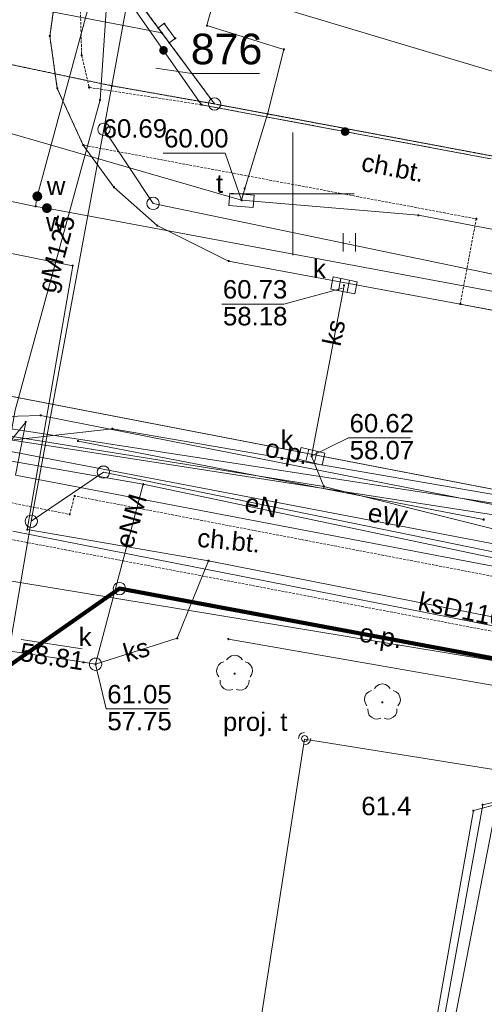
# Paper-space layout 'A-01 PLAN SYTUACYJNY' of a CAD drawing. Header units: millimetres. Extents: x 0 to 900, y 0 to 750.
# Tile 26 of 105: x 173 to 211, y 627 to 707. Entities that reach past the tile are written whole.
import ezdxf
from ezdxf.xclip import XClip

# ---------------------------------------------------------------- set-up
doc = ezdxf.new("R2010")
doc.units = ezdxf.units.MM
doc.header["$MEASUREMENT"] = 0
doc.header["$XCLIPFRAME"] = 0
for name, pattern in [('KROPK2', [1000, 50, -950]), ('PRZER1-1', [1, 0.5, -0.5]), ('PRZER2-1', [1.5, 1, -0.5]), ('PRZER3-1', [4000, 3000, -1000]), ('PRZER4-1', [5000, 4000, -1000])]:
    doc.linetypes.add(name, pattern=pattern)
doc.layers.add('0_Nr_pióra__60', color=7, linetype='Continuous', lineweight=100, true_color=0xcbfe00)
doc.layers.add('A_mapa_Nr_pióra__2', color=8, linetype='Continuous', lineweight=13)
doc.layers.add('A_podrys', color=7, linetype='Continuous')
doc.styles.add('STYL_AUTOMATYCZNY_1', font='arial.ttf')

# ---------------------------------------------------------------- blocks, each defined once
blk = doc.blocks.new('Rysunek_3_3', base_point=(-1239.757, 488.381))
at = {"layer": 'A_mapa_Nr_pióra__2', "linetype": 'Continuous', "lineweight": 13}
for points in [[(184.702, 704.062), (184.764, 703.994), (184.841, 703.945), (184.928, 703.917), (185.019, 703.913), (185.108, 703.933), (185.189, 703.975), (185.257, 704.037), (185.306, 704.114), (185.334, 704.201), (185.338, 704.292), (185.318, 704.381), (185.276, 704.462), (185.215, 704.53), (185.138, 704.579), (185.05, 704.607), (184.959, 704.611), (184.87, 704.591), (184.789, 704.549), (184.721, 704.487), (184.672, 704.41), (184.645, 704.323), (184.64, 704.232), (184.66, 704.143)], [(184.702, 704.062), (184.764, 703.994), (184.841, 703.945), (184.928, 703.917), (185.019, 703.913), (185.108, 703.933), (185.189, 703.975), (185.257, 704.037), (185.306, 704.114), (185.334, 704.201), (185.338, 704.292), (185.318, 704.381), (185.276, 704.462), (185.215, 704.53), (185.138, 704.579), (185.05, 704.607), (184.959, 704.611), (184.87, 704.591), (184.789, 704.549), (184.721, 704.487), (184.672, 704.41), (184.645, 704.323), (184.64, 704.232), (184.66, 704.143)], [(180.784, 701.288), (180.812, 701.293), (180.837, 701.305), (180.857, 701.325), (180.87, 701.35), (180.874, 701.378), (180.87, 701.406), (180.857, 701.431), (180.837, 701.451), (180.812, 701.464), (180.784, 701.468), (180.756, 701.464), (180.731, 701.451), (180.711, 701.431), (180.698, 701.406), (180.694, 701.378), (180.698, 701.35), (180.711, 701.325), (180.731, 701.305), (180.756, 701.293)], [(199.699, 697.305), (199.79, 697.3), (199.879, 697.319), (199.961, 697.361), (200.029, 697.422), (200.079, 697.498), (200.107, 697.585), (200.112, 697.676), (200.093, 697.766), (200.052, 697.847), (199.991, 697.915), (199.914, 697.965), (199.827, 697.993), (199.736, 697.998), (199.647, 697.98), (199.565, 697.938), (199.497, 697.877), (199.447, 697.801), (199.419, 697.714), (199.414, 697.623), (199.433, 697.533), (199.474, 697.452), (199.535, 697.384), (199.612, 697.334)], [(199.699, 697.305), (199.79, 697.3), (199.879, 697.319), (199.961, 697.361), (200.029, 697.422), (200.079, 697.498), (200.107, 697.585), (200.112, 697.676), (200.093, 697.766), (200.052, 697.847), (199.991, 697.915), (199.914, 697.965), (199.827, 697.993), (199.736, 697.998), (199.647, 697.98), (199.565, 697.938), (199.497, 697.877), (199.447, 697.801), (199.419, 697.714), (199.414, 697.623), (199.433, 697.533), (199.474, 697.452), (199.535, 697.384), (199.612, 697.334)], [(178.366, 696.549), (178.369, 696.526), (178.378, 696.504), (178.392, 696.486), (178.411, 696.471), (178.432, 696.462), (178.456, 696.459), (178.479, 696.462), (178.501, 696.471), (178.519, 696.486), (178.534, 696.504), (178.543, 696.526), (178.546, 696.549), (178.543, 696.572), (178.534, 696.594), (178.519, 696.613), (178.501, 696.627), (178.479, 696.636), (178.456, 696.639), (178.432, 696.636), (178.411, 696.627), (178.392, 696.613), (178.378, 696.594), (178.369, 696.572)], [(175.105, 692.264), (175.12, 692.367), (175.109, 692.471), (175.071, 692.568), (175.01, 692.652), (174.928, 692.718), (174.833, 692.76), (174.729, 692.776), (174.626, 692.764), (174.528, 692.727), (174.444, 692.665), (174.379, 692.583), (174.337, 692.488), (174.321, 692.385), (174.332, 692.281), (174.37, 692.184), (174.432, 692.099), (174.513, 692.034), (174.609, 691.992), (174.712, 691.976), (174.816, 691.987), (174.913, 692.025), (174.997, 692.087), (175.062, 692.168)], [(191.247, 692.055), (191.25, 692.031), (191.259, 692.01), (191.274, 691.991), (191.292, 691.977), (191.314, 691.968), (191.337, 691.965), (191.361, 691.968), (191.382, 691.977), (191.401, 691.991), (191.415, 692.01), (191.424, 692.031), (191.427, 692.055), (191.424, 692.078), (191.415, 692.1), (191.401, 692.118), (191.382, 692.133), (191.361, 692.142), (191.337, 692.145), (191.314, 692.142), (191.292, 692.133), (191.274, 692.118), (191.259, 692.1), (191.25, 692.078)], [(175.357, 691.043), (175.458, 691.018), (175.562, 691.021), (175.663, 691.05), (175.752, 691.105), (175.824, 691.18), (175.874, 691.272), (175.898, 691.373), (175.896, 691.478), (175.866, 691.578), (175.812, 691.667), (175.736, 691.739), (175.644, 691.789), (175.543, 691.814), (175.439, 691.811), (175.338, 691.782), (175.249, 691.727), (175.177, 691.652), (175.127, 691.56), (175.103, 691.458), (175.105, 691.354), (175.135, 691.254), (175.189, 691.165), (175.265, 691.093)], [(199.582, 685.125), (199.585, 685.102), (199.594, 685.08), (199.608, 685.062), (199.627, 685.047), (199.649, 685.038), (199.672, 685.035), (199.695, 685.038), (199.717, 685.047), (199.736, 685.062), (199.75, 685.08), (199.759, 685.102), (199.762, 685.125), (199.759, 685.149), (199.75, 685.17), (199.736, 685.189), (199.717, 685.203), (199.695, 685.212), (199.672, 685.215), (199.649, 685.212), (199.627, 685.203), (199.608, 685.189), (199.594, 685.17), (199.585, 685.149)], [(196.944, 671.213), (196.948, 671.19), (196.957, 671.168), (196.971, 671.15), (196.989, 671.135), (197.011, 671.126), (197.034, 671.123), (197.058, 671.126), (197.079, 671.135), (197.098, 671.15), (197.112, 671.168), (197.121, 671.19), (197.124, 671.213), (197.121, 671.237), (197.112, 671.258), (197.098, 671.277), (197.079, 671.291), (197.058, 671.3), (197.034, 671.303), (197.011, 671.3), (196.989, 671.291), (196.971, 671.277), (196.957, 671.258), (196.948, 671.237)], [(178.384, 654.426), (178.387, 654.402), (178.396, 654.381), (178.41, 654.362), (178.429, 654.348), (178.45, 654.339), (178.474, 654.336), (178.497, 654.339), (178.519, 654.348), (178.537, 654.362), (178.552, 654.381), (178.561, 654.402), (178.564, 654.426), (178.561, 654.449), (178.552, 654.471), (178.537, 654.489), (178.519, 654.504), (178.497, 654.513), (178.474, 654.516), (178.45, 654.513), (178.429, 654.504), (178.41, 654.489), (178.396, 654.471), (178.387, 654.449)], [(179.372, 654.276), (179.375, 654.253), (179.384, 654.231), (179.399, 654.213), (179.417, 654.198), (179.439, 654.189), (179.462, 654.186), (179.486, 654.189), (179.507, 654.198), (179.526, 654.213), (179.54, 654.231), (179.549, 654.253), (179.552, 654.276), (179.549, 654.3), (179.54, 654.321), (179.526, 654.34), (179.507, 654.354), (179.486, 654.363), (179.462, 654.366), (179.439, 654.363), (179.417, 654.354), (179.399, 654.34), (179.384, 654.321), (179.375, 654.3)], [(190.772, 653.42), (190.8, 653.424), (190.825, 653.437), (190.845, 653.457), (190.857, 653.482), (190.862, 653.51), (190.857, 653.537), (190.845, 653.562), (190.825, 653.582), (190.8, 653.595), (190.772, 653.6), (190.744, 653.595), (190.719, 653.582), (190.699, 653.562), (190.686, 653.537), (190.682, 653.51), (190.686, 653.482), (190.699, 653.457), (190.719, 653.437), (190.744, 653.424)], [(202.793, 651.079), (202.821, 651.083), (202.846, 651.096), (202.866, 651.116), (202.878, 651.141), (202.883, 651.169), (202.878, 651.196), (202.866, 651.222), (202.846, 651.241), (202.821, 651.254), (202.793, 651.259), (202.765, 651.254), (202.74, 651.241), (202.72, 651.222), (202.707, 651.196), (202.703, 651.169), (202.707, 651.141), (202.72, 651.116), (202.74, 651.096), (202.765, 651.083)], [(210.107, 642.355), (210.11, 642.332), (210.119, 642.31), (210.134, 642.292), (210.152, 642.278), (210.174, 642.269), (210.197, 642.265), (210.22, 642.269), (210.242, 642.278), (210.261, 642.292), (210.275, 642.31), (210.284, 642.332), (210.287, 642.355), (210.284, 642.379), (210.275, 642.4), (210.261, 642.419), (210.242, 642.433), (210.22, 642.442), (210.197, 642.445), (210.174, 642.442), (210.152, 642.433), (210.134, 642.419), (210.119, 642.4), (210.11, 642.379)]]:
    blk.add_hatch(color=8, dxfattribs=at).paths.add_polyline_path(points)
at = {"layer": '0_Nr_pióra__60', "color": 60, "linetype": 'Continuous', "lineweight": 100, "ltscale": 0.2, "true_color": 0xcbfe00, "flags": 128}
blk.add_lwpolyline([(486.18, 603.451), (711.659, 564.161), (717.884, 453.783), (730.017, 232.355), (621.617, 226.035), (540.957, 240.915), (518.757, 242.155), (516.177, 189.075), (497.662, 185.339), (465.457, 189.575), (468.057, 245.175), (273.097, 254.535), (153.037, 277.335), (147.954, 279.476), (156.418, 401.095), (165.669, 534.017), (166.587, 571.876), (178.647, 571.577), (179.186, 591.797), (167.425, 603.836), (168.104, 630.336), (172.183, 653.996), (181.402, 660.436)], close=True, dxfattribs=at)
at = {"layer": 'A_mapa_Nr_pióra__2', "color": 8, "linetype": 'PRZER1-1', "lineweight": 13, "ltscale": 0.2, "flags": 128}
for points in [[(169.667, 745.1), (166.678, 734.795), (161.26, 705.495), (180.784, 701.378), (189.14, 699.897), (182.219, 709.256), (185.838, 729.256), (187.818, 736.096), (190.431, 745.1)], [(232.996, 745.1), (233.878, 722.679), (254.378, 716.7), (251.671, 699.817), (249.859, 688.52), (235.099, 691.279), (189.14, 699.897), (182.219, 709.256), (185.838, 729.256), (187.818, 736.096), (190.431, 745.1)]]:
    blk.add_lwpolyline(points, dxfattribs=at)
at = {"layer": 'A_mapa_Nr_pióra__2', "color": 8, "linetype": 'Continuous', "lineweight": 13, "ltscale": 0.2, "flags": 128}
for points in [[(169.667, 745.1), (166.678, 734.795), (161.26, 705.495), (180.784, 701.378), (182.219, 709.256), (185.838, 729.256), (187.818, 736.096), (190.431, 745.1)], [(173.007, 745.1), (163.78, 705.755), (161.4, 700.724), (191.337, 692.055), (205.72, 690.838), (258.309, 680.788), (261.999, 680.081), (333.179, 666.164), (385.799, 656.247), (425.538, 648.228), (480.498, 638.191), (490.217, 636.735), (491.457, 636.515)], [(174.581, 691.556), (174.721, 692.376), (181.13, 716.157), (183.149, 726.938), (185.609, 736.737), (187.871, 745.1)], [(191.337, 692.055), (191.597, 693.015), (193.457, 699.075), (194.777, 704.335), (188.517, 706.275), (193.537, 724.435), (195.072, 723.977)], [(272.416, 683.925), (268.9, 678.787), (264.286, 675.891), (257.942, 674.707), (216.824, 682.122), (209.129, 683.603), (190.287, 687.109), (184.478, 689.997), (180.954, 693.122), (178.456, 696.549), (176.34, 701.169), (175.737, 705.422), (176.498, 710.91), (178.34, 717.538)], [(29.9, 716.43), (177.6, 686.72), (173.902, 665.236), (188.648, 662.698)], [(180.617, 711.957), (179.826, 700.229), (172.917, 674.974), (172.469, 672.372)], [(184.859, 705.686), (163.286, 709.852)], [(211.447, 695.465), (188.079, 699.834), (181.899, 708.69)], [(426.177, 626.615), (394.877, 632.355), (372.277, 636.915), (367.297, 637.815), (324.777, 645.855), (307.377, 649.655), (302.617, 643.975), (280.597, 648.535), (277.877, 655.215), (265.977, 657.535), (261.157, 658.395), (256.197, 658.955), (247.737, 660.375), (244.717, 659.995), (219.477, 664.935), (213.577, 666.935), (174.997, 674.535), (169.377, 674.375), (154.197, 677.475), (143.037, 680.515), (96.237, 689.575), (78.557, 693.715), (29.9, 703.128)], [(184.369, 702.806), (187.289, 702.377), (192.809, 702.377)], [(508.224, 509.24), (505.288, 509.739), (511.121, 544.677), (515.528, 565.242), (523.479, 604.413), (520.539, 605.253), (495.139, 610.312), (384.98, 631.427), (372.98, 633.686), (304.661, 646.463), (279.321, 651.182), (242.081, 657.98), (221.081, 661.238), (217.221, 663.058), (170.822, 671.916), (166.782, 671.756), (155.742, 674.835), (147.302, 677.974), (82.262, 691.151), (29.9, 702.044)], [(508.06, 508.355), (500.8, 509.588), (502.642, 518.398), (520.887, 606.143), (481.951, 613.805), (427.051, 624.884), (368.129, 636.206), (325.007, 644.981), (254.307, 658.606), (214.989, 665.958), (143.658, 677.017), (79.037, 690.924), (38.037, 699.359), (29.9, 701.235)], [(29.9, 700.539), (130.466, 680.14), (166.097, 673.875), (198.029, 668.747), (232.437, 660.115)], [(29.9, 700.424), (39.723, 698.388), (77.143, 691.03), (127.042, 680.753), (151.622, 674.475), (183.342, 668.936)], [(179.826, 700.229), (172.917, 674.974)], [(151.611, 696.885), (138.645, 698.397), (135.959, 685.677), (156.509, 679.049), (166.037, 671.777), (180.824, 673.443)], [(195.497, 687.575), (195.497, 697.575)], [(154.281, 695.815), (174.581, 691.556)], [(191.337, 692.055), (189.996, 695.904), (184.956, 695.904)], [(200.497, 692.575), (190.497, 692.575)], [(174.581, 691.556), (175.501, 691.416), (248.18, 677.84), (322.857, 663.795), (323.019, 663.784), (476.6, 634.314)], [(199.615, 689.379), (199.615, 687.879)], [(200.615, 687.879), (200.615, 689.379)], [(235.517, 663.739), (81.768, 687.487)], [(257.147, 680.406), (219.261, 686.746), (217.766, 680.878), (216.342, 666.064), (212.054, 642.686), (203.347, 597.853)], [(199.232, 684.703), (199.426, 685.684)], [(199.918, 684.567), (200.112, 685.548)], [(199.556, 684.898), (194.778, 683.608), (189.738, 683.608)], [(199.672, 685.125), (197.034, 671.213), (198.029, 668.747)], [(159.797, 637.175), (162.936, 666.283), (163.49, 669.214), (164.751, 673.593), (167.147, 675.509), (170.825, 676.422), (214.445, 668.021), (218.298, 666.47), (221.678, 663.107), (222.769, 659.326), (222.787, 654.844), (221.125, 646.031), (219.221, 644.766), (210.197, 642.355), (203.417, 604.135), (212.877, 602.475), (210.777, 590.735), (200.477, 589.175), (189.257, 526.495)], [(172.469, 672.372), (173.773, 673.995), (172.948, 669.673), (316.031, 642.363), (316.481, 644.72), (359.621, 636.486), (480.678, 613.461), (498.878, 609.804), (659.899, 578.459)], [(256.257, 660.439), (180.824, 673.443)], [(197.06, 671.24), (200.048, 672.703), (205.088, 672.703)], [(211.028, 666.063), (178.034, 672.449)], [(196.577, 670.81), (196.812, 671.782)], [(197.257, 670.645), (197.492, 671.617)], [(183.342, 668.936), (179.462, 654.276)], [(278.141, 650.099), (221.721, 660.859), (183.342, 668.936)], [(450.732, 552.294), (452.539, 581.88), (458.712, 607.687), (457.532, 607.904), (263.266, 643.572), (241.62, 648.605), (226.714, 652.102), (170.468, 661.388), (156.675, 664.906), (149.016, 667.418)], [(463.62, 607.33), (440.227, 611.946), (401.692, 619.733), (361.583, 628.177), (306.662, 638.485), (246.865, 649.834), (218.002, 656.187), (172.727, 665.114)], [(179.462, 654.276), (186.106, 656.388), (188.648, 662.698)], [(490.66, 605.272), (401.887, 621.956), (334.894, 634.75), (260.295, 648.87), (218.056, 656.874), (188.648, 662.698)], [(160.263, 657.175), (178.477, 654.435), (179.462, 654.276)], [(173.394, 656.3), (178.375, 655.536)], [(214.194, 652.14), (190.263, 656.32)], [(179.462, 654.276), (180.333, 650.64), (185.373, 650.64)], [(189.5, 653.241), (189.363, 653.462), (189.309, 653.716), (189.345, 653.973), (189.467, 654.203), (189.66, 654.377), (189.901, 654.474)], [(190.123, 654.636), (190.291, 654.835), (190.516, 654.965), (190.772, 655.01), (191.028, 654.965), (191.253, 654.835), (191.42, 654.636)], [(191.643, 654.474), (191.884, 654.377), (192.076, 654.203), (192.198, 653.973), (192.235, 653.716), (192.181, 653.462), (192.044, 653.241)], [(190.634, 652.217), (190.382, 652.155), (190.124, 652.182), (189.89, 652.296), (189.709, 652.483), (189.603, 652.72), (189.585, 652.979)], [(191.959, 652.979), (191.94, 652.72), (191.834, 652.483), (191.653, 652.296), (191.42, 652.182), (191.161, 652.155), (190.909, 652.217)], [(202.144, 652.295), (202.312, 652.494), (202.537, 652.624), (202.793, 652.669), (203.049, 652.624), (203.274, 652.494), (203.441, 652.295)], [(201.521, 650.9), (201.384, 651.121), (201.33, 651.375), (201.366, 651.632), (201.488, 651.862), (201.681, 652.036), (201.922, 652.134)], [(203.664, 652.134), (203.905, 652.036), (204.097, 651.862), (204.219, 651.632), (204.256, 651.375), (204.202, 651.121), (204.065, 650.9)], [(202.655, 649.876), (202.403, 649.814), (202.145, 649.841), (201.911, 649.955), (201.731, 650.142), (201.625, 650.379), (201.606, 650.638)], [(203.98, 650.638), (203.961, 650.379), (203.855, 650.142), (203.674, 649.955), (203.441, 649.841), (203.183, 649.814), (202.93, 649.876)], [(195.967, 648.22), (195.984, 648.35), (196.034, 648.47), (196.114, 648.574), (196.217, 648.653), (196.338, 648.703), (196.467, 648.72)], [(196.967, 648.22), (196.95, 648.091), (196.9, 647.97), (196.821, 647.867), (196.717, 647.787), (196.597, 647.737), (196.467, 647.72)]]:
    blk.add_lwpolyline(points, dxfattribs=at)
for points in [[(233.878, 722.679), (187.818, 736.096), (185.838, 729.256), (182.219, 709.256), (189.14, 699.897), (235.099, 691.279)], [(196.02, 727.263), (190.716, 708.884), (211.729, 702.568), (212.048, 703.663), (219.521, 701.501), (223.134, 713.919), (215.685, 716.144), (217.095, 720.983)], [(196.02, 727.263), (190.716, 708.884), (211.729, 702.568), (212.048, 703.663), (215.685, 716.144), (217.095, 720.983)], [(182.219, 709.256), (180.784, 701.378), (189.14, 699.897)], [(184.562, 706.088), (185.044, 706.445), (185.936, 705.239), (185.454, 704.882)], [(184.999, 706.429), (184.999, 706.461), (185.028, 706.49), (185.06, 706.49), (185.089, 706.461), (185.089, 706.429), (185.06, 706.4), (185.028, 706.4)], [(184.517, 706.072), (184.517, 706.104), (184.546, 706.133), (184.578, 706.133), (184.607, 706.104), (184.607, 706.072), (184.578, 706.043), (184.546, 706.043)], [(184.814, 705.67), (184.814, 705.702), (184.843, 705.731), (184.875, 705.731), (184.904, 705.702), (184.904, 705.67), (184.875, 705.641), (184.843, 705.641)], [(188.472, 706.26), (188.472, 706.291), (188.501, 706.32), (188.533, 706.32), (188.562, 706.291), (188.562, 706.26), (188.533, 706.23), (188.501, 706.23)], [(166.587, 571.876), (167.425, 603.836), (168.104, 630.336), (172.183, 653.996), (174.222, 665.916), (180.14, 697.836), (180.784, 701.378), (161.26, 705.495), (159.621, 696.615), (155.662, 674.935), (152.723, 658.235), (148.164, 632.295), (147.186, 592.335), (146.687, 572.355), (145.907, 540.323), (161.935, 535.208), (165.669, 534.017)], [(175.692, 705.406), (175.692, 705.438), (175.721, 705.467), (175.753, 705.467), (175.782, 705.438), (175.782, 705.406), (175.753, 705.377), (175.721, 705.377)], [(185.409, 704.866), (185.409, 704.898), (185.438, 704.927), (185.47, 704.927), (185.499, 704.898), (185.499, 704.866), (185.47, 704.837), (185.438, 704.837)], [(185.891, 705.223), (185.891, 705.255), (185.92, 705.284), (185.952, 705.284), (185.981, 705.255), (185.981, 705.223), (185.952, 705.194), (185.92, 705.194)], [(194.732, 704.32), (194.732, 704.351), (194.761, 704.38), (194.793, 704.38), (194.822, 704.351), (194.822, 704.32), (194.793, 704.29), (194.761, 704.29)], [(178.284, 703.838), (178.284, 703.87), (178.314, 703.899), (178.345, 703.899), (178.374, 703.87), (178.374, 703.838), (178.345, 703.809), (178.314, 703.809)], [(176.295, 701.153), (176.295, 701.185), (176.324, 701.214), (176.356, 701.214), (176.385, 701.185), (176.385, 701.153), (176.356, 701.124), (176.324, 701.124)], [(178.897, 701.226), (178.897, 701.258), (178.926, 701.287), (178.958, 701.287), (178.987, 701.258), (178.987, 701.226), (178.958, 701.197), (178.926, 701.197)], [(235.099, 691.279), (189.14, 699.897), (180.784, 701.378), (180.14, 697.836), (184.14, 691.796), (235.11, 681.177)], [(179.781, 700.213), (179.781, 700.245), (179.81, 700.274), (179.842, 700.274), (179.871, 700.245), (179.871, 700.213), (179.842, 700.184), (179.81, 700.184)], [(189.14, 700.397), (189.294, 700.372), (189.434, 700.301), (189.544, 700.191), (189.615, 700.051), (189.64, 699.897), (189.615, 699.742), (189.544, 699.603), (189.434, 699.492), (189.294, 699.421), (189.14, 699.397), (188.985, 699.421), (188.846, 699.492), (188.735, 699.603), (188.664, 699.742), (188.64, 699.897), (188.664, 700.051), (188.735, 700.191), (188.846, 700.301), (188.985, 700.372)], [(188.034, 699.818), (188.034, 699.85), (188.063, 699.879), (188.095, 699.879), (188.124, 699.85), (188.124, 699.818), (188.095, 699.789), (188.063, 699.789)], [(180.14, 698.336), (180.295, 698.312), (180.434, 698.241), (180.545, 698.13), (180.616, 697.991), (180.64, 697.836), (180.616, 697.682), (180.545, 697.542), (180.434, 697.432), (180.295, 697.361), (180.14, 697.336), (179.986, 697.361), (179.846, 697.432), (179.736, 697.542), (179.665, 697.682), (179.64, 697.836), (179.665, 697.991), (179.736, 698.13), (179.846, 698.241), (179.986, 698.312)], [(193.412, 699.06), (193.412, 699.091), (193.441, 699.12), (193.473, 699.12), (193.502, 699.091), (193.502, 699.06), (193.473, 699.03), (193.441, 699.03)], [(235.11, 681.177), (184.14, 691.796), (180.14, 697.836), (174.222, 665.916), (180.102, 669.916), (234.989, 658.667)], [(178.411, 696.533), (178.411, 696.565), (178.44, 696.594), (178.472, 696.594), (178.501, 696.565), (178.501, 696.533), (178.472, 696.504), (178.44, 696.504)], [(180.909, 693.106), (180.909, 693.138), (180.938, 693.167), (180.97, 693.167), (180.999, 693.138), (180.999, 693.106), (180.97, 693.077), (180.938, 693.077)], [(191.552, 693), (191.552, 693.031), (191.581, 693.06), (191.613, 693.06), (191.642, 693.031), (191.642, 693), (191.613, 692.97), (191.581, 692.97)], [(184.14, 692.296), (184.295, 692.272), (184.434, 692.201), (184.545, 692.09), (184.616, 691.951), (184.64, 691.796), (184.616, 691.642), (184.545, 691.503), (184.434, 691.392), (184.295, 691.321), (184.14, 691.296), (183.986, 691.321), (183.846, 691.392), (183.736, 691.503), (183.665, 691.642), (183.64, 691.796), (183.665, 691.951), (183.736, 692.09), (183.846, 692.201), (183.986, 692.272)], [(192.376, 692.469), (192.292, 691.472), (190.299, 691.641), (190.383, 692.637)], [(174.536, 691.54), (174.536, 691.572), (174.565, 691.601), (174.596, 691.601), (174.626, 691.572), (174.626, 691.54), (174.596, 691.511), (174.565, 691.511)], [(205.675, 690.822), (205.675, 690.853), (205.704, 690.883), (205.736, 690.883), (205.765, 690.853), (205.765, 690.822), (205.736, 690.793), (205.704, 690.793)], [(210.391, 690.526), (210.391, 690.558), (210.42, 690.587), (210.452, 690.587), (210.481, 690.558), (210.481, 690.526), (210.452, 690.497), (210.42, 690.497)], [(184.433, 689.981), (184.433, 690.013), (184.462, 690.042), (184.494, 690.042), (184.523, 690.013), (184.523, 689.981), (184.494, 689.952), (184.462, 689.952)], [(190.242, 687.094), (190.242, 687.125), (190.271, 687.154), (190.303, 687.154), (190.332, 687.125), (190.332, 687.094), (190.303, 687.064), (190.271, 687.064)], [(177.555, 686.704), (177.555, 686.736), (177.584, 686.765), (177.616, 686.765), (177.645, 686.736), (177.645, 686.704), (177.616, 686.675), (177.584, 686.675)], [(200.556, 684.441), (198.594, 684.829), (198.788, 685.81), (200.75, 685.422)], [(209.084, 683.587), (209.084, 683.619), (209.113, 683.648), (209.145, 683.648), (209.174, 683.619), (209.174, 683.587), (209.145, 683.558), (209.113, 683.558)], [(181.402, 660.436), (486.18, 603.451), (485.179, 623.131), (484.138, 643.651), (484.098, 644.531), (449.997, 650.935), (352.198, 669.302), (306.081, 677.963), (303.199, 667.703), (296.721, 646.042), (234.989, 658.667), (180.102, 669.916), (174.222, 665.916), (172.183, 653.996)], [(174.952, 674.52), (174.952, 674.551), (174.981, 674.58), (175.013, 674.58), (175.042, 674.551), (175.042, 674.52), (175.013, 674.49), (174.981, 674.49)], [(173.728, 673.979), (173.728, 674.011), (173.757, 674.04), (173.789, 674.04), (173.818, 674.011), (173.818, 673.979), (173.789, 673.95), (173.757, 673.95)], [(180.779, 673.427), (180.779, 673.459), (180.808, 673.488), (180.839, 673.488), (180.869, 673.459), (180.869, 673.427), (180.839, 673.398), (180.808, 673.398)], [(177.989, 672.433), (177.989, 672.465), (178.018, 672.494), (178.05, 672.494), (178.079, 672.465), (178.079, 672.433), (178.05, 672.404), (178.018, 672.404)], [(197.889, 670.492), (195.945, 670.962), (196.18, 671.934), (198.124, 671.464)], [(180.102, 670.416), (180.256, 670.392), (180.395, 670.321), (180.506, 670.21), (180.577, 670.071), (180.602, 669.916), (180.577, 669.762), (180.506, 669.622), (180.395, 669.512), (180.256, 669.441), (180.102, 669.416), (179.947, 669.441), (179.808, 669.512), (179.697, 669.622), (179.626, 669.762), (179.602, 669.916), (179.626, 670.071), (179.697, 670.21), (179.808, 670.321), (179.947, 670.392)], [(183.297, 668.921), (183.297, 668.952), (183.326, 668.981), (183.357, 668.981), (183.387, 668.952), (183.387, 668.921), (183.357, 668.891), (183.326, 668.891)], [(197.984, 668.732), (197.984, 668.763), (198.013, 668.792), (198.045, 668.792), (198.074, 668.763), (198.074, 668.732), (198.045, 668.702), (198.013, 668.702)], [(177.707, 667.957), (177.707, 667.989), (177.736, 668.018), (177.768, 668.018), (177.797, 667.989), (177.797, 667.957), (177.768, 667.928), (177.736, 667.928)], [(174.222, 666.416), (174.376, 666.392), (174.516, 666.32), (174.626, 666.21), (174.697, 666.07), (174.722, 665.916), (174.697, 665.761), (174.626, 665.622), (174.516, 665.511), (174.376, 665.44), (174.222, 665.416), (174.067, 665.44), (173.928, 665.511), (173.817, 665.622), (173.746, 665.761), (173.722, 665.916), (173.746, 666.07), (173.817, 666.21), (173.928, 666.32), (174.067, 666.392)], [(177.3, 666.464), (177.3, 666.496), (177.329, 666.525), (177.361, 666.525), (177.39, 666.496), (177.39, 666.464), (177.361, 666.435), (177.329, 666.435)], [(210.983, 666.047), (210.983, 666.079), (211.012, 666.108), (211.044, 666.108), (211.073, 666.079), (211.073, 666.047), (211.044, 666.018), (211.012, 666.018)], [(173.857, 665.22), (173.857, 665.252), (173.886, 665.281), (173.918, 665.281), (173.947, 665.252), (173.947, 665.22), (173.918, 665.191), (173.886, 665.191)], [(188.603, 662.682), (188.603, 662.713), (188.632, 662.743), (188.664, 662.743), (188.693, 662.713), (188.693, 662.682), (188.664, 662.653), (188.632, 662.653)], [(181.402, 660.936), (181.557, 660.912), (181.696, 660.841), (181.807, 660.73), (181.878, 660.591), (181.902, 660.436), (181.878, 660.282), (181.807, 660.143), (181.696, 660.032), (181.557, 659.961), (181.402, 659.936), (181.248, 659.961), (181.108, 660.032), (180.998, 660.143), (180.927, 660.282), (180.902, 660.436), (180.927, 660.591), (180.998, 660.73), (181.108, 660.841), (181.248, 660.912)], [(486.18, 603.451), (711.659, 564.161), (717.884, 453.783), (730.017, 232.355), (621.617, 226.035), (540.957, 240.915), (518.757, 242.155), (516.177, 189.075), (497.662, 185.339), (465.457, 189.575), (468.057, 245.175), (273.097, 254.535), (153.037, 277.335), (147.954, 279.476), (156.418, 401.095), (165.669, 534.017), (166.587, 571.876), (178.647, 571.577), (179.186, 591.797), (167.425, 603.836), (168.104, 630.336), (172.183, 653.996), (181.402, 660.436)], [(186.061, 656.373), (186.061, 656.404), (186.09, 656.433), (186.122, 656.433), (186.151, 656.404), (186.151, 656.373), (186.122, 656.343), (186.09, 656.343)], [(190.218, 656.304), (190.218, 656.336), (190.247, 656.365), (190.279, 656.365), (190.308, 656.336), (190.308, 656.304), (190.279, 656.275), (190.247, 656.275)], [(178.432, 654.42), (178.432, 654.451), (178.461, 654.48), (178.493, 654.48), (178.522, 654.451), (178.522, 654.42), (178.493, 654.39), (178.461, 654.39)], [(179.462, 654.776), (179.592, 654.759), (179.712, 654.709), (179.816, 654.63), (179.895, 654.526), (179.945, 654.406), (179.962, 654.276), (179.945, 654.147), (179.895, 654.026), (179.816, 653.923), (179.712, 653.843), (179.592, 653.793), (179.462, 653.776), (179.333, 653.793), (179.212, 653.843), (179.109, 653.923), (179.029, 654.026), (178.979, 654.147), (178.962, 654.276), (178.979, 654.406), (179.029, 654.526), (179.109, 654.63), (179.212, 654.709), (179.333, 654.759)], [(196.467, 648.47), (196.39, 648.458), (196.32, 648.423), (196.265, 648.367), (196.229, 648.298), (196.217, 648.22), (196.229, 648.143), (196.265, 648.073), (196.32, 648.018), (196.39, 647.983), (196.467, 647.97), (196.544, 647.983), (196.614, 648.018), (196.669, 648.073), (196.705, 648.143), (196.717, 648.22), (196.705, 648.298), (196.669, 648.367), (196.614, 648.423), (196.544, 648.458)], [(210.918, 642.82), (210.918, 642.852), (210.947, 642.881), (210.979, 642.881), (211.008, 642.852), (211.008, 642.82), (210.979, 642.791), (210.947, 642.791)]]:
    blk.add_lwpolyline(points, close=True, dxfattribs=at)
at = {"layer": 'A_mapa_Nr_pióra__2', "color": 8, "linetype": 'PRZER2-1', "lineweight": 13, "ltscale": 0.2, "flags": 128}
for points in [[(178.34, 717.538), (176.498, 710.91), (175.737, 705.422), (176.34, 701.169), (178.456, 696.549), (210.436, 690.542), (209.129, 683.603), (216.824, 682.122), (218, 688.403), (268.9, 678.787), (272.416, 683.925), (262.485, 685.727)], [(249.645, 688.143), (218.844, 694.069), (211.447, 695.465), (188.079, 699.834), (178.942, 701.242), (178.329, 703.854), (178.233, 707.297), (180.161, 715.384)]]:
    blk.add_lwpolyline(points, dxfattribs=at)
at = {"layer": 'A_mapa_Nr_pióra__2', "color": 8, "linetype": 'PRZER3-1', "lineweight": 13, "ltscale": 0.2, "flags": 128}
for points in [[(346.673, 657.337), (337.522, 659.085), (322.391, 662.023), (257.942, 674.707), (216.824, 682.122), (209.129, 683.603), (190.287, 687.109), (184.478, 689.997), (180.954, 693.122), (178.456, 696.549), (176.34, 701.169), (175.737, 705.422), (176.498, 710.91), (178.34, 717.538)], [(159.797, 637.175), (162.936, 666.283), (163.49, 669.214), (164.751, 673.593), (167.147, 675.509), (170.825, 676.422), (214.445, 668.021), (218.298, 666.47), (221.678, 663.107), (222.769, 659.326), (222.787, 654.844), (221.125, 646.031), (219.221, 644.766), (210.963, 642.836), (206.642, 618.848)]]:
    blk.add_lwpolyline(points, dxfattribs=at)
at = {"layer": 'A_mapa_Nr_pióra__2', "color": 8, "linetype": 'KROPK2', "lineweight": 13, "ltscale": 0.2, "flags": 128}
for points in [[(895.1, 510.771), (874.039, 518.528), (863.879, 522.307), (853.017, 526.255), (845.057, 528.775), (792.277, 545.455), (786.298, 548.324), (731.438, 566.702), (711.118, 573.521), (576.198, 604.175), (485.179, 623.131), (484.138, 643.651), (484.098, 644.531), (449.997, 650.935), (352.198, 669.302), (306.081, 677.963), (249.859, 688.52), (235.099, 691.279), (189.14, 699.897), (180.784, 701.378), (161.26, 705.495), (159.621, 696.615), (155.662, 674.935), (152.723, 658.235), (148.164, 632.295), (147.186, 592.335), (146.687, 572.355), (145.907, 540.323), (82.849, 560.452), (29.9, 577.346)], [(29.9, 577.346), (82.849, 560.452), (145.907, 540.323), (146.687, 572.355), (147.186, 592.335), (148.164, 632.295), (152.723, 658.235), (155.662, 674.935), (159.621, 696.615), (161.26, 705.495), (180.784, 701.378), (189.14, 699.897), (235.099, 691.279), (249.859, 688.52), (306.081, 677.963), (352.198, 669.302), (449.997, 650.935), (484.098, 644.531), (484.138, 643.651), (485.179, 623.131), (576.198, 604.175), (711.118, 573.521), (711.659, 564.161), (717.884, 453.783), (730.017, 232.355), (734.411, 157.472)]]:
    blk.add_lwpolyline(points, dxfattribs=at)
at = {"layer": 'A_mapa_Nr_pióra__2', "color": 8, "linetype": 'PRZER1-1', "lineweight": 13, "ltscale": 0.2, "flags": 128}
for points in [[(172.183, 653.996), (181.402, 660.436), (278.748, 642.235), (486.18, 603.451), (711.659, 564.161), (711.118, 573.521), (576.198, 604.175), (485.179, 623.131), (484.138, 643.651), (484.098, 644.531), (449.997, 650.935), (352.198, 669.302), (351.082, 669.512), (330.334, 673.408), (315.559, 676.183), (306.081, 677.963), (299.216, 679.252), (262.916, 686.068), (249.859, 688.52), (235.099, 691.279), (189.14, 699.897), (180.784, 701.378), (161.26, 705.495), (159.621, 696.615), (155.662, 674.935), (152.723, 658.235), (148.164, 632.295), (147.186, 592.335), (146.687, 572.355), (145.907, 540.323), (161.935, 535.208), (165.669, 534.017), (166.587, 571.876), (178.647, 571.577), (179.186, 591.797), (167.425, 603.836), (168.104, 630.336)], [(396.461, 198.683), (318.142, 209.02), (144.644, 231.921), (147.954, 279.476), (156.418, 401.095), (165.669, 534.017), (166.587, 571.876), (178.647, 571.577), (179.186, 591.797), (167.425, 603.836), (168.104, 630.336), (172.183, 653.996), (181.402, 660.436), (278.748, 642.235), (486.18, 603.451), (711.659, 564.161), (717.884, 453.783), (730.017, 232.355), (516.177, 189.075), (497.662, 185.339)]]:
    blk.add_lwpolyline(points, close=True, dxfattribs=at)
at = {"layer": 'A_mapa_Nr_pióra__2', "color": 8, "linetype": 'PRZER2-1', "lineweight": 13, "ltscale": 0.2, "flags": 128}
for points in [[(200.128, 688.676), (200.108, 688.636), (200.148, 688.636)], [(222.787, 654.844), (162.936, 666.283), (163.49, 669.214), (177.345, 666.48), (177.752, 667.973), (222.769, 659.326)]]:
    blk.add_lwpolyline(points, close=True, dxfattribs=at)
at = {"layer": 'A_mapa_Nr_pióra__2', "color": 8, "linetype": 'PRZER4-1', "lineweight": 13, "ltscale": 0.2, "flags": 128}
blk.add_lwpolyline([(504.185, 504.05), (502.848, 511.896), (504.139, 519.296), (504.313, 520.585), (506.008, 524.088), (504.313, 520.585), (504.2, 519.854), (504.831, 519.841), (519.745, 523.621), (523.233, 544.351), (487.083, 550.993), (490.168, 561.52), (494.775, 590.568), (495.518, 599.835), (466.692, 604.963), (455.11, 605.759), (402.718, 615.824), (363.633, 623.333), (339.049, 628.062), (324.479, 630.871), (318.116, 633.022), (263.227, 643.214), (242.148, 646.807), (216.039, 645.036), (196.469, 648.177), (190.059, 606.95), (184.51, 567.921), (176.673, 547.025), (169.828, 537.768), (165.452, 530.901), (159.989, 528.412), (159.386, 528.43)], dxfattribs=at)
at = {"layer": 'A_mapa_Nr_pióra__2', "color": 8, "linetype": 'Continuous', "lineweight": 13, "attachment_point": 7, "style": 'STYL_AUTOMATYCZNY_1'}
for s, insert, char_height in [('\\A1;{\\pql;\\fArial|b0|i0|c238|p0;\\W1.000000;876}', (187.203, 703.09), 2.5), ('\\A1;{\\pql;\\fArial|b0|i0|c238|p0;\\W1.000000;60.69}', (180.034, 697.132), 1.5), ('\\A1;{\\pql;\\fArial|b0|i0|c238|p0;\\W1.000000;60.00}', (185.034, 696.332), 1.5), ('\\A1;{\\pql;\\fArial|b0|i0|c238|p0;\\W1.000000;w}', (175.489, 692.474), 1.5), ('\\A1;{\\pql;\\fArial|b0|i0|c238|p0;\\W1.000000;t}', (189.261, 692.649), 1.5), ('\\A1;{\\pql;\\fArial|b0|i0|c238|p0;\\W1.000000;w}', (175.425, 689.537), 1.5), ('\\A1;{\\pql;\\fArial|b0|i0|c238|p0;\\W1.000000;k}', (197.143, 685.733), 1.5), ('\\A1;{\\pql;\\fArial|b0|i0|c238|p0;\\W1.000000;60.73}', (189.816, 684.035), 1.5), ('\\A1;{\\pql;\\fArial|b0|i0|c238|p0;\\W1.000000;58.18}', (189.825, 681.846), 1.5), ('\\A1;{\\pql;\\fArial|b0|i0|c238|p0;\\W1.000000;60.62}', (200.126, 673.131), 1.5), ('\\A1;{\\pql;\\fArial|b0|i0|c238|p0;\\W1.000000;k}', (194.506, 671.821), 1.5), ('\\A1;{\\pql;\\fArial|b0|i0|c238|p0;\\W1.000000;58.07}', (200.135, 670.941), 1.5), ('\\A1;{\\pql;\\fArial|b0|i0|c238|p0;\\W1.000000;k}', (178.091, 655.75), 1.5), ('\\A1;{\\pql;\\fArial|b0|i0|c238|p0;\\W1.000000;61.05}', (180.411, 651.068), 1.5), ('\\A1;{\\pql;\\fArial|b0|i0|c238|p0;\\W1.000000;57.75}', (180.42, 648.878), 1.5), ('\\A1;{\\pql;\\fArial|b0|i0|c238|p0;\\W1.000000;proj. t}', (189.824, 648.395), 1.5), ('\\A1;{\\pql;\\fArial|b0|i0|c238|p0;\\W1.000000;61.4}', (201.079, 641.963), 1.5)]:
    blk.add_mtext(s, dxfattribs=dict(at, insert=insert, char_height=char_height))
at = {"layer": 'A_mapa_Nr_pióra__2', "color": 8, "linetype": 'Continuous', "lineweight": 13, "char_height": 1.5, "attachment_point": 7, "style": 'STYL_AUTOMATYCZNY_1'}
for s, insert, rotation in [('\\A1;{\\pql;\\fArial|b0|i0|c238|p0;\\W1.000000;ch.bt.}', (200.994, 694.447), 349.29315), ('\\A1;{\\pql;\\fArial|b0|i0|c238|p0;\\W1.000000;gM125}', (176.581, 684.295), 74.70092), ('\\A1;{\\pql;\\fArial|b0|i0|c238|p0;\\W1.000000;ks}', (199.392, 680.096), 78.21082), ('\\A1;{\\pql;\\fArial|b0|i0|c238|p0;\\W1.000000;o.p.}', (193.076, 670.759), 349.04558), ('\\A1;{\\pql;\\fArial|b0|i0|c238|p0;\\W1.000000;eNM}', (182.475, 663.61), 74.125), ('\\A1;{\\pql;\\fArial|b0|i0|c238|p0;\\W1.000000;eN}', (191.489, 666.723), 348.14928), ('\\A1;{\\pql;\\fArial|b0|i0|c238|p0;\\W1.000000;eW}', (201.501, 665.944), 347.70067), ('\\A1;{\\pql;\\fArial|b0|i0|c238|p0;\\W1.000000;ch.bt.}', (187.683, 663.827), 354.44533), ('\\A1;{\\pql;\\fArial|b0|i0|c238|p0;\\W1.000000;ksD110}', (205.604, 658.69), 348.30255), ('\\A1;{\\pql;\\fArial|b0|i0|c238|p0;\\W1.000000;o.p.}', (200.746, 655.706), 350.09347), ('\\A1;{\\pql;\\fArial|b0|i0|c238|p0;\\W1.000000;58.81}', (173.212, 654.545), 351.27644), ('\\A1;{\\pql;\\fArial|b0|i0|c238|p0;\\W1.000000;ks}', (181.989, 654.4), 16.58153)]:
    blk.add_mtext(s, dxfattribs=dict(at, insert=insert, rotation=rotation))

psp = doc.layouts.new('A-01 PLAN SYTUACYJNY')

# ---------------------------------------------------------------- block references
at = {"layer": 'A_podrys', "color": 37, "linetype": 'Continuous', "lineweight": 5, "true_color": 0x656532}
ref = psp.add_blockref('Rysunek_3_3', (-1239.757, 488.381), dxfattribs=at)
XClip(ref).set_block_clipping_path([(29.90003743, 157.4723136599), (895.1, 745.1)])

doc.saveas('drawing.dxf')
